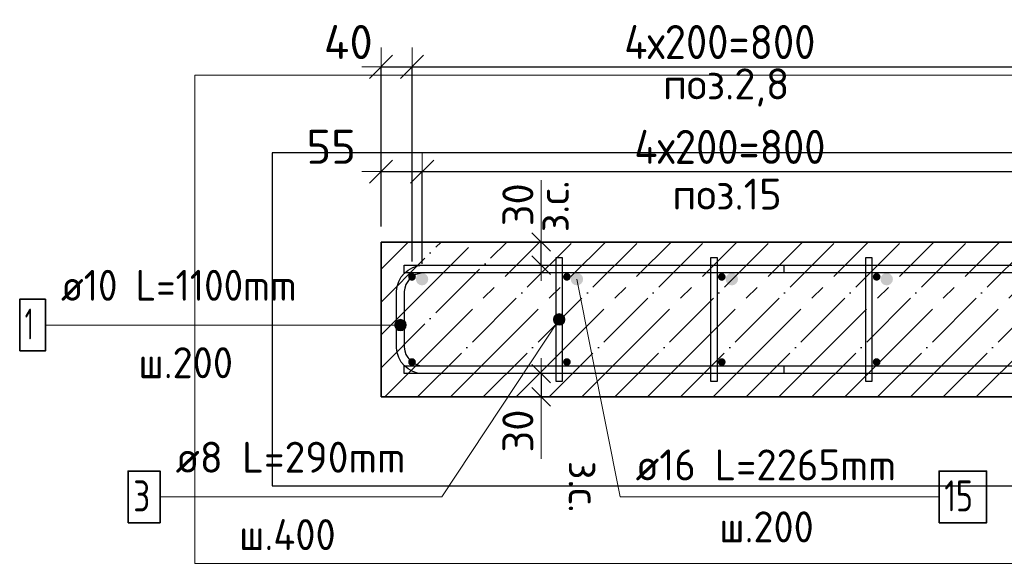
# Model space of a CAD drawing. Header units: millimetres. Extents: x -2995 to 60896, y -2809 to 57831.
# Tile 104 of 169: x 49054 to 50326, y 21037 to 21739. Entities that reach past the tile are written whole.
import ezdxf

# ---------------------------------------------------------------- set-up
doc = ezdxf.new("R2010")
doc.units = ezdxf.units.MM
doc.header["$PDMODE"] = 65
doc.linetypes.add('______11', pattern=[100, 80, -10, 0, -10])
doc.linetypes.add('______5', pattern=[220, 160, -20, 20, -20])
for name, color, linetype, lineweight in [('Standard', 7, 'Continuous', 25), ('Арм.стержн. Арматура края', 96, 'Continuous', 35), ('Арм.стержн. вертикальными 1', 22, 'Continuous', 35), ('Арм.стержн.горизонт. 1', 180, 'Continuous', 35), ('Размерная линия_ общее', 7, 'Continuous', 13), ('Размерная линия_ общее_1', 7, 'Continuous', 13)]:
    doc.layers.add(name, color=color, linetype=linetype, lineweight=lineweight)
doc.layers.add('Арм.стержн. вертикальными 2', color=7, linetype='Continuous', lineweight=35, true_color=0x006e00)
doc.layers.add('Арм.стержн.Стяжки', color=7, linetype='Continuous', lineweight=35, true_color=0x501e0f)
doc.styles.add('ISOCPEUR', font='ISOCPEUR')
doc.dimstyles.new('DIMSTYLE_3', dxfattribs={"dimtxt": 44, "dimasz": 50, "dimexe": 0, "dimexo": 0, "dimgap": 22, "dimtad": 2, "dimdec": 0, "dimrnd": 5, "dimzin": 12, "dimdsep": 46, "dimtxsty": 'ISOCPEUR', "dimblk1": 'ALL_ML_STRICH', "dimblk2": 'ALL_ML_STRICH', "dimsah": 1, "dimcen": 0, "dimclrd": 7, "dimclre": 256, "dimclrt": 7, "dimadec": 0, "dimazin": 0, "dimtfac": 1, "dimtdec": 0, "dimtix": 1, "dimtmove": 2, "dimatfit": 3, "dimfxl": 0, "dimtvp": 1.2, "dimtzin": 0, "dimlwd": 0, "dimlwe": -3, "dimarcsym": 0})
doc.dimstyles.new('DIMSTYLE_5', dxfattribs={"dimtxt": 44, "dimasz": 50, "dimexe": 0, "dimexo": 0, "dimgap": 22, "dimtad": 2, "dimdec": 0, "dimrnd": 5, "dimzin": 12, "dimdsep": 46, "dimtxsty": 'ISOCPEUR', "dimblk1": 'ALL_ML_STRICH', "dimblk2": 'ALL_ML_STRICH', "dimsah": 1, "dimcen": 0, "dimclrd": 7, "dimclre": 256, "dimclrt": 7, "dimadec": 0, "dimazin": 0, "dimtfac": 1, "dimtdec": 0, "dimtix": 1, "dimtmove": 2, "dimatfit": 3, "dimfxl": 0, "dimtzin": 0, "dimlwd": 0, "dimlwe": -3, "dimarcsym": 0})
doc.dimstyles.new('DIMSTYLE_8', dxfattribs={"dimtxt": 40, "dimasz": 40, "dimexe": 0, "dimexo": 0.001, "dimgap": 20, "dimtad": 2, "dimdec": 0, "dimrnd": 5, "dimzin": 12, "dimdsep": 46, "dimtxsty": 'ISOCPEUR', "dimblk1": 'ALL_ML_STRICH', "dimblk2": 'ALL_ML_STRICH', "dimsah": 1, "dimcen": 0, "dimse1": 1, "dimse2": 1, "dimclrd": 7, "dimclre": 256, "dimclrt": 7, "dimadec": 0, "dimazin": 0, "dimtfac": 1, "dimtdec": 0, "dimtix": 1, "dimtmove": 2, "dimatfit": 3, "dimfxl": 0, "dimtvp": 1.2, "dimtzin": 0, "dimlwd": 0, "dimlwe": -3, "dimarcsym": 0})

# ---------------------------------------------------------------- blocks, each defined once
blk = doc.blocks.new('ALL_ML_STRICH')
at = {"color": 0, "linetype": 'ByBlock', "lineweight": -2}
for p, q in [((-0.3, -0.3), (0.3, 0.3)), ((0, -0.5), (0, 0.5)), ((-1, 0), (0.5, 0))]:
    blk.add_line(p, q, dxfattribs=at)
blk = doc.blocks.new('*D154')
at = {"layer": 'DEFPOINTS', "color": 7, "linetype": 'Continuous', "lineweight": 13, "transparency": 33554687}
for p in [(49520.8, 21542.7), (49520.8, 21451.8), (49573.8, 21403.8)]:
    blk.add_point(p, dxfattribs=at)
at = {"layer": 'Размерная линия_ общее', "color": 253, "linetype": 'Continuous', "lineweight": -2, "true_color": 0xa0a0a0, "transparency": 33554687}
for p, q in [((49520.8, 21471.8), (49520.8, 21542.7)), ((49573.8, 21423.8), (49573.8, 21542.7))]:
    blk.add_line(p, q, dxfattribs=at)
at = {"layer": 'Размерная линия_ общее', "color": 7, "linetype": 'Continuous', "lineweight": -2, "transparency": 33554687}
blk.add_line((49520.8, 21542.7), (49573.8, 21542.7), dxfattribs=at)
at = {"layer": 'Размерная линия_ общее', "color": 7, "linetype": 'Continuous', "lineweight": 13, "transparency": 33554687, "xscale": 50, "yscale": 50, "zscale": 50, "rotation": 180}
blk.add_blockref('ALL_ML_STRICH', (49520.8, 21542.7), dxfattribs=at)
at = {"layer": 'Размерная линия_ общее', "color": 7, "linetype": 'Continuous', "lineweight": 13, "transparency": 33554687, "xscale": 50, "yscale": 50, "zscale": 50}
blk.add_blockref('ALL_ML_STRICH', (49573.8, 21542.7), dxfattribs=at)
at = {"layer": 'Размерная линия_ общее', "color": 7, "linetype": 'Continuous', "lineweight": 13, "transparency": 33554687, "insert": (49456.4, 21574.8), "char_height": 44, "width": 88, "attachment_point": 5, "style": 'ISOCPEUR'}
blk.add_mtext('\\A1;{55}', dxfattribs=at)
blk = doc.blocks.new('*D155')
at = {"layer": 'DEFPOINTS', "color": 7, "linetype": 'Continuous', "lineweight": 13, "transparency": 33554687}
for p in [(49573.8, 21542.7), (49573.8, 21403.8), (50373.8, 21403.8)]:
    blk.add_point(p, dxfattribs=at)
at = {"layer": 'Размерная линия_ общее', "color": 253, "linetype": 'Continuous', "lineweight": -2, "true_color": 0xa0a0a0, "transparency": 33554687}
for p, q in [((49573.8, 21423.8), (49573.8, 21542.7)), ((50373.8, 21423.8), (50373.8, 21542.7))]:
    blk.add_line(p, q, dxfattribs=at)
at = {"layer": 'Размерная линия_ общее', "color": 7, "linetype": 'Continuous', "lineweight": -2, "transparency": 33554687}
blk.add_line((49573.8, 21542.7), (50373.8, 21542.7), dxfattribs=at)
at = {"layer": 'Размерная линия_ общее', "color": 7, "linetype": 'Continuous', "lineweight": 13, "transparency": 33554687, "xscale": 50, "yscale": 50, "zscale": 50, "rotation": 180}
blk.add_blockref('ALL_ML_STRICH', (49573.8, 21542.7), dxfattribs=at)
at = {"layer": 'Размерная линия_ общее', "color": 7, "linetype": 'Continuous', "lineweight": 13, "transparency": 33554687, "xscale": 50, "yscale": 50, "zscale": 50}
blk.add_blockref('ALL_ML_STRICH', (50373.8, 21542.7), dxfattribs=at)
at = {"layer": 'Размерная линия_ общее', "color": 7, "linetype": 'Continuous', "lineweight": 13, "transparency": 33554687, "insert": (49847.8, 21596.7), "char_height": 44, "width": 2.2, "attachment_point": 1, "line_spacing_factor": 0.60241, "style": 'ISOCPEUR'}
blk.add_mtext('\\W0.91;4х200=800', dxfattribs=at)
blk = doc.blocks.new('*D159')
at = {"layer": 'DEFPOINTS', "color": 7, "linetype": 'Continuous', "lineweight": 13, "transparency": 33554687}
for p in [(49736.2, 21451.8), (49727.5, 21421.8), (49736.2, 21421.8)]:
    blk.add_point(p, dxfattribs=at)
at = {"layer": 'Размерная линия_ общее_1', "color": 7, "linetype": 'Continuous', "lineweight": -2, "transparency": 33554687}
blk.add_line((49727.5, 21421.8), (49727.5, 21451.8), dxfattribs=at)
at = {"layer": 'Размерная линия_ общее_1', "color": 7, "linetype": 'Continuous', "lineweight": 13, "transparency": 33554687, "xscale": 40, "yscale": 40, "zscale": 40}
for p, rotation in [((49727.5, 21451.8), 90), ((49727.5, 21421.8), 270)]:
    blk.add_blockref('ALL_ML_STRICH', p, dxfattribs=dict(at, rotation=rotation))
at = {"layer": 'Размерная линия_ общее_1', "color": 7, "linetype": 'Continuous', "lineweight": 13, "transparency": 33554687, "insert": (49723.2, 21464.4), "char_height": 40, "width": 2, "attachment_point": 1, "rotation": 90, "line_spacing_factor": 0.60241, "style": 'ISOCPEUR'}
blk.add_mtext('з.с.', dxfattribs=at)
at = {"layer": 'Размерная линия_ общее_1', "color": 7, "linetype": 'Continuous', "lineweight": 13, "transparency": 33554687, "insert": (49697.5, 21499.9), "char_height": 40, "width": 80, "attachment_point": 5, "rotation": 90, "style": 'ISOCPEUR'}
blk.add_mtext('\\A1;{30}', dxfattribs=at)
blk = doc.blocks.new('*D160')
at = {"layer": 'DEFPOINTS', "color": 7, "linetype": 'Continuous', "lineweight": 13, "transparency": 33554687}
for p in [(49727.5, 21281.8), (49736.2, 21281.8), (49736.2, 21251.8)]:
    blk.add_point(p, dxfattribs=at)
at = {"layer": 'Размерная линия_ общее_1', "color": 7, "linetype": 'Continuous', "lineweight": -2, "transparency": 33554687}
blk.add_line((49727.5, 21281.8), (49727.5, 21251.8), dxfattribs=at)
at = {"layer": 'Размерная линия_ общее_1', "color": 7, "linetype": 'Continuous', "lineweight": 13, "transparency": 33554687, "xscale": 40, "yscale": 40, "zscale": 40}
for p, rotation in [((49727.5, 21281.8), 90), ((49727.5, 21251.8), 270)]:
    blk.add_blockref('ALL_ML_STRICH', p, dxfattribs=dict(at, rotation=rotation))
at = {"layer": 'Размерная линия_ общее_1', "color": 7, "linetype": 'Continuous', "lineweight": 13, "transparency": 33554687, "insert": (49697.5, 21207.7), "char_height": 40, "width": 80, "attachment_point": 5, "rotation": 90, "style": 'ISOCPEUR'}
blk.add_mtext('\\A1;{30}', dxfattribs=at)
at = {"layer": 'Размерная линия_ общее_1', "color": 7, "linetype": 'Continuous', "lineweight": 13, "transparency": 33554687, "insert": (49803.2, 21169.2), "char_height": 40, "width": 2, "attachment_point": 1, "rotation": 270, "line_spacing_factor": 0.60241, "style": 'ISOCPEUR'}
blk.add_mtext('з.с.', dxfattribs=at)
blk = doc.blocks.new('*D390')
at = {"layer": 'DEFPOINTS', "color": 7, "linetype": 'Continuous', "lineweight": 13, "transparency": 33554687}
for p in [(49520.8, 21678.1), (49520.8, 21451.8), (49560.8, 21406.8)]:
    blk.add_point(p, dxfattribs=at)
at = {"layer": 'Размерная линия_ общее', "color": 253, "linetype": 'Continuous', "lineweight": -2, "true_color": 0xa0a0a0, "transparency": 33554687}
for p, q in [((49520.8, 21471.8), (49520.8, 21678.1)), ((49560.8, 21426.8), (49560.8, 21678.1))]:
    blk.add_line(p, q, dxfattribs=at)
at = {"layer": 'Размерная линия_ общее', "color": 7, "linetype": 'Continuous', "lineweight": -2, "transparency": 33554687}
blk.add_line((49520.8, 21678.1), (49560.8, 21678.1), dxfattribs=at)
at = {"layer": 'Размерная линия_ общее', "color": 7, "linetype": 'Continuous', "lineweight": 13, "transparency": 33554687, "xscale": 50, "yscale": 50, "zscale": 50, "rotation": 180}
blk.add_blockref('ALL_ML_STRICH', (49520.8, 21678.1), dxfattribs=at)
at = {"layer": 'Размерная линия_ общее', "color": 7, "linetype": 'Continuous', "lineweight": 13, "transparency": 33554687, "xscale": 50, "yscale": 50, "zscale": 50}
blk.add_blockref('ALL_ML_STRICH', (49560.8, 21678.1), dxfattribs=at)
at = {"layer": 'Размерная линия_ общее', "color": 7, "linetype": 'Continuous', "lineweight": 13, "transparency": 33554687, "insert": (49478.5, 21710.1), "char_height": 44, "width": 88, "attachment_point": 5, "style": 'ISOCPEUR'}
blk.add_mtext('\\A1;{40}', dxfattribs=at)
blk = doc.blocks.new('*D391')
at = {"layer": 'DEFPOINTS', "color": 7, "linetype": 'Continuous', "lineweight": 13, "transparency": 33554687}
for p in [(49560.8, 21678.1), (49560.8, 21406.8), (50360.8, 21406.8)]:
    blk.add_point(p, dxfattribs=at)
at = {"layer": 'Размерная линия_ общее', "color": 253, "linetype": 'Continuous', "lineweight": -2, "true_color": 0xa0a0a0, "transparency": 33554687}
for p, q in [((49560.8, 21426.8), (49560.8, 21678.1)), ((50360.8, 21426.8), (50360.8, 21678.1))]:
    blk.add_line(p, q, dxfattribs=at)
at = {"layer": 'Размерная линия_ общее', "color": 7, "linetype": 'Continuous', "lineweight": -2, "transparency": 33554687}
blk.add_line((49560.8, 21678.1), (50360.8, 21678.1), dxfattribs=at)
at = {"layer": 'Размерная линия_ общее', "color": 7, "linetype": 'Continuous', "lineweight": 13, "transparency": 33554687, "xscale": 50, "yscale": 50, "zscale": 50, "rotation": 180}
blk.add_blockref('ALL_ML_STRICH', (49560.8, 21678.1), dxfattribs=at)
at = {"layer": 'Размерная линия_ общее', "color": 7, "linetype": 'Continuous', "lineweight": 13, "transparency": 33554687, "xscale": 50, "yscale": 50, "zscale": 50}
blk.add_blockref('ALL_ML_STRICH', (50360.8, 21678.1), dxfattribs=at)
at = {"layer": 'Размерная линия_ общее', "color": 7, "linetype": 'Continuous', "lineweight": 13, "transparency": 33554687, "insert": (49834.8, 21732.1), "char_height": 44, "width": 2.2, "attachment_point": 1, "line_spacing_factor": 0.60241, "style": 'ISOCPEUR'}
blk.add_mtext('\\W0.91;4х200=800', dxfattribs=at)

msp = doc.modelspace()

# ---------------------------------------------------------------- hatches: boundary and pattern name
at = {"layer": 'Арм.стержн. Арматура края', "linetype": 'Continuous', "lineweight": 13, "transparency": 33554687}
for points in [[(49539.3, 21340.8), (49539.3, 21348.3), (49538.3, 21344.6)], [(49539.3, 21348.3), (49542, 21338.1), (49542, 21351)], [(49539.3, 21348.3), (49539.3, 21340.8), (49542, 21338.1)], [(49542, 21351), (49545.8, 21337.1), (49545.8, 21352.1)], [(49542, 21351), (49542, 21338.1), (49545.8, 21337.1)], [(49545.8, 21352.1), (49545.8, 21337.1), (49549.5, 21338.1)], [(49545.8, 21352.1), (49549.5, 21338.1), (49549.5, 21351)], [(49549.5, 21351), (49549.5, 21338.1), (49552.2, 21340.8)], [(49549.5, 21351), (49552.2, 21340.8), (49552.2, 21348.3)], [(49552.2, 21348.3), (49552.2, 21340.8), (49553.3, 21344.6)]]:
    msp.add_hatch(color=7, dxfattribs=at).paths.add_polyline_path(points)
at = {"layer": 'Арм.стержн. вертикальными 1', "linetype": 'Continuous', "lineweight": 25, "transparency": 33554687}
for points in [[(49565.8, 21406.8), (49565.4, 21408.7), (49564.3, 21410.3), (49562.7, 21411.4), (49560.8, 21411.8), (49558.9, 21411.4), (49557.2, 21410.3), (49556.2, 21408.7), (49555.8, 21406.8), (49556.2, 21404.9), (49557.2, 21403.3), (49558.9, 21402.2), (49560.8, 21401.8), (49562.7, 21402.2), (49564.3, 21403.3), (49565.4, 21404.9)], [(49765.8, 21406.8), (49765.4, 21408.7), (49764.3, 21410.3), (49762.7, 21411.4), (49760.8, 21411.8), (49758.9, 21411.4), (49757.2, 21410.3), (49756.2, 21408.7), (49755.8, 21406.8), (49756.2, 21404.9), (49757.2, 21403.3), (49758.9, 21402.2), (49760.8, 21401.8), (49762.7, 21402.2), (49764.3, 21403.3), (49765.4, 21404.9)], [(49965.8, 21406.8), (49965.4, 21408.7), (49964.3, 21410.3), (49962.7, 21411.4), (49960.8, 21411.8), (49958.9, 21411.4), (49957.2, 21410.3), (49956.2, 21408.7), (49955.8, 21406.8), (49956.2, 21404.9), (49957.2, 21403.3), (49958.9, 21402.2), (49960.8, 21401.8), (49962.7, 21402.2), (49964.3, 21403.3), (49965.4, 21404.9)], [(50165.8, 21406.8), (50165.4, 21408.7), (50164.3, 21410.3), (50162.7, 21411.4), (50160.8, 21411.8), (50158.9, 21411.4), (50157.2, 21410.3), (50156.2, 21408.7), (50155.8, 21406.8), (50156.2, 21404.9), (50157.2, 21403.3), (50158.9, 21402.2), (50160.8, 21401.8), (50162.7, 21402.2), (50164.3, 21403.3), (50165.4, 21404.9)], [(49565.8, 21296.8), (49565.4, 21298.7), (49564.3, 21300.3), (49562.7, 21301.4), (49560.8, 21301.8), (49558.9, 21301.4), (49557.2, 21300.3), (49556.2, 21298.7), (49555.8, 21296.8), (49556.2, 21294.9), (49557.2, 21293.3), (49558.9, 21292.2), (49560.8, 21291.8), (49562.7, 21292.2), (49564.3, 21293.3), (49565.4, 21294.9)], [(49765.8, 21296.8), (49765.4, 21298.7), (49764.3, 21300.3), (49762.7, 21301.4), (49760.8, 21301.8), (49758.9, 21301.4), (49757.2, 21300.3), (49756.2, 21298.7), (49755.8, 21296.8), (49756.2, 21294.9), (49757.2, 21293.3), (49758.9, 21292.2), (49760.8, 21291.8), (49762.7, 21292.2), (49764.3, 21293.3), (49765.4, 21294.9)], [(49965.8, 21296.8), (49965.4, 21298.7), (49964.3, 21300.3), (49962.7, 21301.4), (49960.8, 21301.8), (49958.9, 21301.4), (49957.2, 21300.3), (49956.2, 21298.7), (49955.8, 21296.8), (49956.2, 21294.9), (49957.2, 21293.3), (49958.9, 21292.2), (49960.8, 21291.8), (49962.7, 21292.2), (49964.3, 21293.3), (49965.4, 21294.9)], [(50165.8, 21296.8), (50165.4, 21298.7), (50164.3, 21300.3), (50162.7, 21301.4), (50160.8, 21301.8), (50158.9, 21301.4), (50157.2, 21300.3), (50156.2, 21298.7), (50155.8, 21296.8), (50156.2, 21294.9), (50157.2, 21293.3), (50158.9, 21292.2), (50160.8, 21291.8), (50162.7, 21292.2), (50164.3, 21293.3), (50165.4, 21294.9)]]:
    msp.add_hatch(color=4, dxfattribs=at).paths.add_polyline_path(points)
at = {"layer": 'Арм.стержн. вертикальными 2', "linetype": 'Continuous', "lineweight": 25, "transparency": 33554687}
for points in [[(49581.8, 21403.8), (49581.2, 21406.8), (49579.4, 21409.4), (49576.8, 21411.2), (49573.8, 21411.8), (49570.7, 21411.2), (49568.1, 21409.4), (49566.4, 21406.8), (49565.8, 21403.8), (49566.4, 21400.7), (49568.1, 21398.1), (49570.7, 21396.4), (49573.8, 21395.8), (49576.8, 21396.4), (49579.4, 21398.1), (49581.2, 21400.7)], [(49781.8, 21403.8), (49781.2, 21406.8), (49779.4, 21409.4), (49776.8, 21411.2), (49773.8, 21411.8), (49770.7, 21411.2), (49768.1, 21409.4), (49766.4, 21406.8), (49765.8, 21403.8), (49766.4, 21400.7), (49768.1, 21398.1), (49770.7, 21396.4), (49773.8, 21395.8), (49776.8, 21396.4), (49779.4, 21398.1), (49781.2, 21400.7)], [(49981.8, 21403.8), (49981.2, 21406.8), (49979.4, 21409.4), (49976.8, 21411.2), (49973.8, 21411.8), (49970.7, 21411.2), (49968.1, 21409.4), (49966.4, 21406.8), (49965.8, 21403.8), (49966.4, 21400.7), (49968.1, 21398.1), (49970.7, 21396.4), (49973.8, 21395.8), (49976.8, 21396.4), (49979.4, 21398.1), (49981.2, 21400.7)], [(50181.8, 21403.8), (50181.2, 21406.8), (50179.4, 21409.4), (50176.8, 21411.2), (50173.8, 21411.8), (50170.7, 21411.2), (50168.1, 21409.4), (50166.4, 21406.8), (50165.8, 21403.8), (50166.4, 21400.7), (50168.1, 21398.1), (50170.7, 21396.4), (50173.8, 21395.8), (50176.8, 21396.4), (50179.4, 21398.1), (50181.2, 21400.7)]]:
    msp.add_hatch(color=7, dxfattribs=at).paths.add_polyline_path(points)
at = {"layer": 'Арм.стержн.Стяжки', "linetype": 'Continuous', "lineweight": 13, "transparency": 33554687}
for points in [[(49743.3, 21352.2), (49757, 21347.7), (49744.5, 21355.9)], [(49744.1, 21348.5), (49754.1, 21345.1), (49743.3, 21352.2)], [(49743.3, 21352.2), (49754.1, 21345.1), (49757, 21347.7)], [(49750.4, 21344.3), (49744.1, 21348.5), (49746.7, 21345.5)], [(49744.1, 21348.5), (49750.4, 21344.3), (49754.1, 21345.1)], [(49744.5, 21355.9), (49758.2, 21351.4), (49747.5, 21358.5)], [(49744.5, 21355.9), (49757, 21347.7), (49758.2, 21351.4)], [(49747.5, 21358.5), (49757.5, 21355.1), (49751.2, 21359.2)], [(49747.5, 21358.5), (49758.2, 21351.4), (49757.5, 21355.1)], [(49751.2, 21359.2), (49757.5, 21355.1), (49754.9, 21358)]]:
    msp.add_hatch(color=7, dxfattribs=at).paths.add_polyline_path(points)

# ---------------------------------------------------------------- linework, layer by layer
at = {"color": 52, "linetype": 'Continuous', "lineweight": -3, "transparency": 33554687}
for p, q in [((49380.4, 21567.2), (49380.4, 21136.8)), ((51413.3, 21567.2), (49380.4, 21567.2)), ((49380.4, 21567.2), (49380.4, 21136.8)), ((51413.3, 21567.2), (49380.4, 21567.2)), ((49380.4, 21136.8), (51413.3, 21136.8)), ((49380.4, 21136.8), (51413.3, 21136.8))]:
    msp.add_line(p, q, dxfattribs=at)
at = {"layer": 'Standard', "color": 7, "linetype": 'Continuous', "lineweight": 13, "transparency": 33554687}
for p, q in [((49727.5, 21451.8), (49727.5, 21531.8)), ((49727.5, 21251.8), (49727.5, 21171.8))]:
    msp.add_line(p, q, dxfattribs=at)
msp.add_lwpolyline([(49280.4, 21036.8), (51513.3, 21036.8), (51513.3, 21667.2), (49280.4, 21667.2), (49280.4, 21036.8)], dxfattribs=at)
at = {"layer": 'Арм.стержн. Арматура края', "color": 7, "linetype": 'Continuous', "lineweight": 13, "transparency": 33554687}
for p, q in [((49545.8, 21352.1), (49545.8, 21352.1)), ((49087.5, 21344.6), (49483.5, 21344.6)), ((49483.5, 21344.6), (49545.8, 21344.6)), ((49538.3, 21344.6), (49538.3, 21344.6)), ((49545.8, 21337.1), (49545.8, 21337.1)), ((49553.3, 21344.6), (49553.3, 21344.6))]:
    msp.add_line(p, q, dxfattribs=at)
at = {"layer": 'Арм.стержн. Арматура края', "color": 4, "linetype": 'Continuous', "lineweight": 25, "transparency": 33554687}
msp.add_lwpolyline([(50040.8, 21281.8), (49574.1, 21281.8), (49568, 21282.6), (49561.7, 21284.7), (49555.8, 21288), (49551, 21292), (49547, 21296.8), (49543.7, 21302.7), (49541.6, 21309), (49540.8, 21315.1), (49540.8, 21388.4), (49541.6, 21394.5), (49543.7, 21400.9), (49547, 21406.7), (49551, 21411.6), (49555.8, 21415.6), (49561.7, 21418.8), (49568, 21420.9), (49574.1, 21421.8), (50040.8, 21421.8), (50040.8, 21411.8), (49574.8, 21411.8), (49570.3, 21411.2), (49565.7, 21409.7), (49561.5, 21407.3), (49558.1, 21404.5), (49555.3, 21401), (49552.9, 21396.8), (49551.4, 21392.3), (49550.8, 21387.7), (49550.8, 21315.8), (49551.4, 21311.3), (49552.9, 21306.7), (49555.3, 21302.5), (49558.1, 21299.1), (49561.5, 21296.3), (49565.7, 21293.9), (49570.3, 21292.4), (49574.8, 21291.8), (50040.8, 21291.8), (50040.8, 21281.8)], dxfattribs=at)
msp.add_lwpolyline([(50040.8, 21281.8), (49574.1, 21281.8), (49568, 21282.6), (49561.7, 21284.7), (49555.8, 21288), (49551, 21292), (49547, 21296.8), (49543.7, 21302.7), (49541.6, 21309), (49540.8, 21315.1), (49540.8, 21388.4), (49541.6, 21394.5), (49543.7, 21400.9), (49547, 21406.7), (49551, 21411.6), (49555.8, 21415.6), (49561.7, 21418.8), (49568, 21420.9), (49574.1, 21421.8), (50040.8, 21421.8), (50040.8, 21411.8), (49574.8, 21411.8), (49570.3, 21411.2), (49565.7, 21409.7), (49561.5, 21407.3), (49558.1, 21404.5), (49555.3, 21401), (49552.9, 21396.8), (49551.4, 21392.3), (49550.8, 21387.7), (49550.8, 21315.8), (49551.4, 21311.3), (49552.9, 21306.7), (49555.3, 21302.5), (49558.1, 21299.1), (49561.5, 21296.3), (49565.7, 21293.9), (49570.3, 21292.4), (49574.8, 21291.8), (50040.8, 21291.8), (50040.8, 21281.8)], dxfattribs=at)
msp.add_lwpolyline([(50040.8, 21281.8), (49574.1, 21281.8), (49568, 21282.6), (49561.7, 21284.7), (49555.8, 21288), (49551, 21292), (49547, 21296.8), (49543.7, 21302.7), (49541.6, 21309), (49540.8, 21315.1), (49540.8, 21388.4), (49541.6, 21394.5), (49543.7, 21400.9), (49547, 21406.7), (49551, 21411.6), (49555.8, 21415.6), (49561.7, 21418.8), (49568, 21420.9), (49574.1, 21421.8), (50040.8, 21421.8), (50040.8, 21411.8), (49574.8, 21411.8), (49570.3, 21411.2), (49565.7, 21409.7), (49561.5, 21407.3), (49558.1, 21404.5), (49555.3, 21401), (49552.9, 21396.8), (49551.4, 21392.3), (49550.8, 21387.7), (49550.8, 21315.8), (49551.4, 21311.3), (49552.9, 21306.7), (49555.3, 21302.5), (49558.1, 21299.1), (49561.5, 21296.3), (49565.7, 21293.9), (49570.3, 21292.4), (49574.8, 21291.8), (50040.8, 21291.8), (50040.8, 21281.8)], dxfattribs=at)
msp.add_lwpolyline([(50040.8, 21281.8), (49574.1, 21281.8), (49568, 21282.6), (49561.7, 21284.7), (49555.8, 21288), (49551, 21292), (49547, 21296.8), (49543.7, 21302.7), (49541.6, 21309), (49540.8, 21315.1), (49540.8, 21388.4), (49541.6, 21394.5), (49543.7, 21400.9), (49547, 21406.7), (49551, 21411.6), (49555.8, 21415.6), (49561.7, 21418.8), (49568, 21420.9), (49574.1, 21421.8), (50040.8, 21421.8), (50040.8, 21411.8), (49574.8, 21411.8), (49570.3, 21411.2), (49565.7, 21409.7), (49561.5, 21407.3), (49558.1, 21404.5), (49555.3, 21401), (49552.9, 21396.8), (49551.4, 21392.3), (49550.8, 21387.7), (49550.8, 21315.8), (49551.4, 21311.3), (49552.9, 21306.7), (49555.3, 21302.5), (49558.1, 21299.1), (49561.5, 21296.3), (49565.7, 21293.9), (49570.3, 21292.4), (49574.8, 21291.8), (50040.8, 21291.8), (50040.8, 21281.8)], dxfattribs=at)
msp.add_lwpolyline([(50040.8, 21281.8), (49574.1, 21281.8), (49568, 21282.6), (49561.7, 21284.7), (49555.8, 21288), (49551, 21292), (49547, 21296.8), (49543.7, 21302.7), (49541.6, 21309), (49540.8, 21315.1), (49540.8, 21388.4), (49541.6, 21394.5), (49543.7, 21400.9), (49547, 21406.7), (49551, 21411.6), (49555.8, 21415.6), (49561.7, 21418.8), (49568, 21420.9), (49574.1, 21421.8), (50040.8, 21421.8), (50040.8, 21411.8), (49574.8, 21411.8), (49570.3, 21411.2), (49565.7, 21409.7), (49561.5, 21407.3), (49558.1, 21404.5), (49555.3, 21401), (49552.9, 21396.8), (49551.4, 21392.3), (49550.8, 21387.7), (49550.8, 21315.8), (49551.4, 21311.3), (49552.9, 21306.7), (49555.3, 21302.5), (49558.1, 21299.1), (49561.5, 21296.3), (49565.7, 21293.9), (49570.3, 21292.4), (49574.8, 21291.8), (50040.8, 21291.8), (50040.8, 21281.8)], dxfattribs=at)
msp.add_lwpolyline([(50040.8, 21281.8), (49574.1, 21281.8), (49568, 21282.6), (49561.7, 21284.7), (49555.8, 21288), (49551, 21292), (49547, 21296.8), (49543.7, 21302.7), (49541.6, 21309), (49540.8, 21315.1), (49540.8, 21388.4), (49541.6, 21394.5), (49543.7, 21400.9), (49547, 21406.7), (49551, 21411.6), (49555.8, 21415.6), (49561.7, 21418.8), (49568, 21420.9), (49574.1, 21421.8), (50040.8, 21421.8), (50040.8, 21411.8), (49574.8, 21411.8), (49570.3, 21411.2), (49565.7, 21409.7), (49561.5, 21407.3), (49558.1, 21404.5), (49555.3, 21401), (49552.9, 21396.8), (49551.4, 21392.3), (49550.8, 21387.7), (49550.8, 21315.8), (49551.4, 21311.3), (49552.9, 21306.7), (49555.3, 21302.5), (49558.1, 21299.1), (49561.5, 21296.3), (49565.7, 21293.9), (49570.3, 21292.4), (49574.8, 21291.8), (50040.8, 21291.8), (50040.8, 21281.8)], dxfattribs=at)
msp.add_lwpolyline([(50040.8, 21281.8), (49574.1, 21281.8), (49568, 21282.6), (49561.7, 21284.7), (49555.8, 21288), (49551, 21292), (49547, 21296.8), (49543.7, 21302.7), (49541.6, 21309), (49540.8, 21315.1), (49540.8, 21388.4), (49541.6, 21394.5), (49543.7, 21400.9), (49547, 21406.7), (49551, 21411.6), (49555.8, 21415.6), (49561.7, 21418.8), (49568, 21420.9), (49574.1, 21421.8), (50040.8, 21421.8), (50040.8, 21411.8), (49574.8, 21411.8), (49570.3, 21411.2), (49565.7, 21409.7), (49561.5, 21407.3), (49558.1, 21404.5), (49555.3, 21401), (49552.9, 21396.8), (49551.4, 21392.3), (49550.8, 21387.7), (49550.8, 21315.8), (49551.4, 21311.3), (49552.9, 21306.7), (49555.3, 21302.5), (49558.1, 21299.1), (49561.5, 21296.3), (49565.7, 21293.9), (49570.3, 21292.4), (49574.8, 21291.8), (50040.8, 21291.8), (50040.8, 21281.8)], dxfattribs=at)
msp.add_lwpolyline([(50040.8, 21281.8), (49574.1, 21281.8), (49568, 21282.6), (49561.7, 21284.7), (49555.8, 21288), (49551, 21292), (49547, 21296.8), (49543.7, 21302.7), (49541.6, 21309), (49540.8, 21315.1), (49540.8, 21388.4), (49541.6, 21394.5), (49543.7, 21400.9), (49547, 21406.7), (49551, 21411.6), (49555.8, 21415.6), (49561.7, 21418.8), (49568, 21420.9), (49574.1, 21421.8), (50040.8, 21421.8), (50040.8, 21411.8), (49574.8, 21411.8), (49570.3, 21411.2), (49565.7, 21409.7), (49561.5, 21407.3), (49558.1, 21404.5), (49555.3, 21401), (49552.9, 21396.8), (49551.4, 21392.3), (49550.8, 21387.7), (49550.8, 21315.8), (49551.4, 21311.3), (49552.9, 21306.7), (49555.3, 21302.5), (49558.1, 21299.1), (49561.5, 21296.3), (49565.7, 21293.9), (49570.3, 21292.4), (49574.8, 21291.8), (50040.8, 21291.8), (50040.8, 21281.8)], dxfattribs=at)
msp.add_lwpolyline([(50040.8, 21281.8), (49574.1, 21281.8), (49568, 21282.6), (49561.7, 21284.7), (49555.8, 21288), (49551, 21292), (49547, 21296.8), (49543.7, 21302.7), (49541.6, 21309), (49540.8, 21315.1), (49540.8, 21388.4), (49541.6, 21394.5), (49543.7, 21400.9), (49547, 21406.7), (49551, 21411.6), (49555.8, 21415.6), (49561.7, 21418.8), (49568, 21420.9), (49574.1, 21421.8), (50040.8, 21421.8), (50040.8, 21411.8), (49574.8, 21411.8), (49570.3, 21411.2), (49565.7, 21409.7), (49561.5, 21407.3), (49558.1, 21404.5), (49555.3, 21401), (49552.9, 21396.8), (49551.4, 21392.3), (49550.8, 21387.7), (49550.8, 21315.8), (49551.4, 21311.3), (49552.9, 21306.7), (49555.3, 21302.5), (49558.1, 21299.1), (49561.5, 21296.3), (49565.7, 21293.9), (49570.3, 21292.4), (49574.8, 21291.8), (50040.8, 21291.8), (50040.8, 21281.8)], dxfattribs=at)
msp.add_lwpolyline([(50040.8, 21281.8), (49574.1, 21281.8), (49568, 21282.6), (49561.7, 21284.7), (49555.8, 21288), (49551, 21292), (49547, 21296.8), (49543.7, 21302.7), (49541.6, 21309), (49540.8, 21315.1), (49540.8, 21388.4), (49541.6, 21394.5), (49543.7, 21400.9), (49547, 21406.7), (49551, 21411.6), (49555.8, 21415.6), (49561.7, 21418.8), (49568, 21420.9), (49574.1, 21421.8), (50040.8, 21421.8), (50040.8, 21411.8), (49574.8, 21411.8), (49570.3, 21411.2), (49565.7, 21409.7), (49561.5, 21407.3), (49558.1, 21404.5), (49555.3, 21401), (49552.9, 21396.8), (49551.4, 21392.3), (49550.8, 21387.7), (49550.8, 21315.8), (49551.4, 21311.3), (49552.9, 21306.7), (49555.3, 21302.5), (49558.1, 21299.1), (49561.5, 21296.3), (49565.7, 21293.9), (49570.3, 21292.4), (49574.8, 21291.8), (50040.8, 21291.8), (50040.8, 21281.8)], dxfattribs=at)
msp.add_lwpolyline([(50040.8, 21281.8), (49574.1, 21281.8), (49568, 21282.6), (49561.7, 21284.7), (49555.8, 21288), (49551, 21292), (49547, 21296.8), (49543.7, 21302.7), (49541.6, 21309), (49540.8, 21315.1), (49540.8, 21388.4), (49541.6, 21394.5), (49543.7, 21400.9), (49547, 21406.7), (49551, 21411.6), (49555.8, 21415.6), (49561.7, 21418.8), (49568, 21420.9), (49574.1, 21421.8), (50040.8, 21421.8), (50040.8, 21411.8), (49574.8, 21411.8), (49570.3, 21411.2), (49565.7, 21409.7), (49561.5, 21407.3), (49558.1, 21404.5), (49555.3, 21401), (49552.9, 21396.8), (49551.4, 21392.3), (49550.8, 21387.7), (49550.8, 21315.8), (49551.4, 21311.3), (49552.9, 21306.7), (49555.3, 21302.5), (49558.1, 21299.1), (49561.5, 21296.3), (49565.7, 21293.9), (49570.3, 21292.4), (49574.8, 21291.8), (50040.8, 21291.8), (50040.8, 21281.8)], dxfattribs=at)
at = {"layer": 'Арм.стержн. Арматура края', "color": 7, "linetype": 'Continuous', "lineweight": 35, "transparency": 33554687}
msp.add_lwpolyline([(49054.2, 21311.2), (49087.5, 21311.2), (49087.5, 21377.9), (49054.2, 21377.9), (49054.2, 21311.2)], dxfattribs=at)
at = {"layer": 'Арм.стержн. Арматура края', "color": 7, "linetype": 'Continuous', "lineweight": 13, "transparency": 33554687}
msp.add_circle((49545.8, 21344.6), 7.5, dxfattribs=at)
at = {"layer": 'Арм.стержн. вертикальными 2', "color": 7, "linetype": 'Continuous', "lineweight": 13, "transparency": 33554687}
for q in [(49773.8, 21403.8), (50241.5, 21122.6)]:
    msp.add_line((49829.5, 21122.6), q, dxfattribs=at)
at = {"layer": 'Арм.стержн. вертикальными 2', "color": 7, "linetype": 'Continuous', "lineweight": 35, "transparency": 33554687}
msp.add_lwpolyline([(50241.5, 21089.2), (50302.8, 21089.2), (50302.8, 21155.9), (50241.5, 21155.9), (50241.5, 21089.2)], dxfattribs=at)
at = {"layer": 'Арм.стержн.горизонт. 1', "color": 52, "linetype": 'Continuous', "lineweight": 25, "transparency": 33554687}
for p, q in [((51320.8, 21451.8), (49520.8, 21451.8)), ((51320.8, 21251.8), (49520.8, 21251.8))]:
    msp.add_line(p, q, dxfattribs=at)
at = {"layer": 'Арм.стержн.горизонт. 1', "color": 4, "linetype": 'Continuous', "lineweight": 25, "transparency": 33554687}
for points in [[(49550.8, 21421.8), (51290.8, 21421.8), (51290.8, 21411.8), (49550.8, 21411.8), (49550.8, 21421.8)], [(49550.8, 21421.8), (51290.8, 21421.8), (51290.8, 21411.8), (49550.8, 21411.8), (49550.8, 21421.8)], [(49550.8, 21421.8), (51290.8, 21421.8), (51290.8, 21411.8), (49550.8, 21411.8), (49550.8, 21421.8)], [(49550.8, 21421.8), (51290.8, 21421.8), (51290.8, 21411.8), (49550.8, 21411.8), (49550.8, 21421.8)], [(49550.8, 21421.8), (51290.8, 21421.8), (51290.8, 21411.8), (49550.8, 21411.8), (49550.8, 21421.8)], [(49550.8, 21421.8), (51290.8, 21421.8), (51290.8, 21411.8), (49550.8, 21411.8), (49550.8, 21421.8)], [(49550.8, 21421.8), (51290.8, 21421.8), (51290.8, 21411.8), (49550.8, 21411.8), (49550.8, 21421.8)], [(49550.8, 21421.8), (51290.8, 21421.8), (51290.8, 21411.8), (49550.8, 21411.8), (49550.8, 21421.8)], [(49550.8, 21421.8), (51290.8, 21421.8), (51290.8, 21411.8), (49550.8, 21411.8), (49550.8, 21421.8)], [(49550.8, 21421.8), (51290.8, 21421.8), (51290.8, 21411.8), (49550.8, 21411.8), (49550.8, 21421.8)], [(49550.8, 21421.8), (51290.8, 21421.8), (51290.8, 21411.8), (49550.8, 21411.8), (49550.8, 21421.8)], [(49550.8, 21291.8), (51290.8, 21291.8), (51290.8, 21281.8), (49550.8, 21281.8), (49550.8, 21291.8)], [(49550.8, 21291.8), (51290.8, 21291.8), (51290.8, 21281.8), (49550.8, 21281.8), (49550.8, 21291.8)], [(49550.8, 21291.8), (51290.8, 21291.8), (51290.8, 21281.8), (49550.8, 21281.8), (49550.8, 21291.8)], [(49550.8, 21291.8), (51290.8, 21291.8), (51290.8, 21281.8), (49550.8, 21281.8), (49550.8, 21291.8)], [(49550.8, 21291.8), (51290.8, 21291.8), (51290.8, 21281.8), (49550.8, 21281.8), (49550.8, 21291.8)], [(49550.8, 21291.8), (51290.8, 21291.8), (51290.8, 21281.8), (49550.8, 21281.8), (49550.8, 21291.8)], [(49550.8, 21291.8), (51290.8, 21291.8), (51290.8, 21281.8), (49550.8, 21281.8), (49550.8, 21291.8)], [(49550.8, 21291.8), (51290.8, 21291.8), (51290.8, 21281.8), (49550.8, 21281.8), (49550.8, 21291.8)], [(49550.8, 21291.8), (51290.8, 21291.8), (51290.8, 21281.8), (49550.8, 21281.8), (49550.8, 21291.8)], [(49550.8, 21291.8), (51290.8, 21291.8), (51290.8, 21281.8), (49550.8, 21281.8), (49550.8, 21291.8)], [(49550.8, 21291.8), (51290.8, 21291.8), (51290.8, 21281.8), (49550.8, 21281.8), (49550.8, 21291.8)]]:
    msp.add_lwpolyline(points, dxfattribs=at)
at = {"layer": 'Арм.стержн.Стяжки', "color": 7, "linetype": 'Continuous', "lineweight": 13, "transparency": 33554687}
for p, q in [((49599.5, 21122.6), (49750.8, 21351.8)), ((49744.5, 21355.9), (49744.5, 21355.9)), ((49754.9, 21358), (49754.9, 21358)), ((49746.7, 21345.5), (49746.7, 21345.5)), ((49757, 21347.7), (49757, 21347.7)), ((49235.5, 21122.6), (49599.5, 21122.6))]:
    msp.add_line(p, q, dxfattribs=at)
at = {"layer": 'Арм.стержн.Стяжки', "color": 40, "linetype": 'Continuous', "lineweight": 25, "transparency": 33554687}
for points in [[(49746.8, 21271.8), (49746.8, 21431.8), (49754.8, 21431.8), (49754.8, 21271.8), (49746.8, 21271.8)], [(49746.8, 21271.8), (49746.8, 21431.8), (49754.8, 21431.8), (49754.8, 21271.8), (49746.8, 21271.8)], [(49746.8, 21271.8), (49746.8, 21431.8), (49754.8, 21431.8), (49754.8, 21271.8), (49746.8, 21271.8)], [(49746.8, 21271.8), (49746.8, 21431.8), (49754.8, 21431.8), (49754.8, 21271.8), (49746.8, 21271.8)], [(49946.8, 21271.8), (49946.8, 21431.8), (49954.8, 21431.8), (49954.8, 21271.8), (49946.8, 21271.8)], [(49946.8, 21271.8), (49946.8, 21431.8), (49954.8, 21431.8), (49954.8, 21271.8), (49946.8, 21271.8)], [(49946.8, 21271.8), (49946.8, 21431.8), (49954.8, 21431.8), (49954.8, 21271.8), (49946.8, 21271.8)], [(50146.8, 21271.8), (50146.8, 21431.8), (50154.8, 21431.8), (50154.8, 21271.8), (50146.8, 21271.8)], [(50146.8, 21271.8), (50146.8, 21431.8), (50154.8, 21431.8), (50154.8, 21271.8), (50146.8, 21271.8)], [(50146.8, 21271.8), (50146.8, 21431.8), (50154.8, 21431.8), (50154.8, 21271.8), (50146.8, 21271.8)], [(50146.8, 21271.8), (50146.8, 21431.8), (50154.8, 21431.8), (50154.8, 21271.8), (50146.8, 21271.8)]]:
    msp.add_lwpolyline(points, dxfattribs=at)
at = {"layer": 'Арм.стержн.Стяжки', "color": 7, "linetype": 'Continuous', "lineweight": 35, "transparency": 33554687}
msp.add_lwpolyline([(49194.2, 21089.2), (49235.5, 21089.2), (49235.5, 21155.9), (49194.2, 21155.9), (49194.2, 21089.2)], dxfattribs=at)
at = {"layer": 'Арм.стержн.Стяжки', "color": 7, "linetype": 'Continuous', "lineweight": 13, "transparency": 33554687}
msp.add_circle((49750.8, 21351.8), 7.5, dxfattribs=at)
at = {"layer": 'Размерная линия_ общее', "color": 253, "linetype": '______11', "lineweight": -3, "true_color": 0xababab, "transparency": 33554687}
for p, q in [((49520.8, 21374.2), (49598.3, 21451.8)), ((49520.8, 21289.4), (49683.2, 21451.8)), ((49568.1, 21251.8), (49768.1, 21451.8)), ((49652.9, 21251.8), (49852.9, 21451.8)), ((49737.8, 21251.8), (49937.8, 21451.8)), ((49822.6, 21251.8), (50022.6, 21451.8)), ((49907.5, 21251.8), (50107.5, 21451.8)), ((49992.3, 21251.8), (50192.3, 21451.8)), ((50077.2, 21251.8), (50277.2, 21451.8)), ((50162, 21251.8), (50362, 21451.8)), ((50246.9, 21251.8), (50446.9, 21451.8))]:
    msp.add_line(p, q, dxfattribs=at)
at = {"layer": 'Размерная линия_ общее', "color": 253, "linetype": '______5', "lineweight": -3, "true_color": 0xababab, "transparency": 33554687}
for p, q in [((49520.8, 21416.7), (49555.9, 21451.8)), ((49520.8, 21331.8), (49640.8, 21451.8)), ((49525.6, 21251.8), (49725.6, 21451.8)), ((49610.5, 21251.8), (49810.5, 21451.8)), ((49695.3, 21251.8), (49895.3, 21451.8)), ((49780.2, 21251.8), (49980.2, 21451.8)), ((49865, 21251.8), (50065, 21451.8)), ((49949.9, 21251.8), (50149.9, 21451.8)), ((50034.7, 21251.8), (50234.7, 21451.8)), ((50119.6, 21251.8), (50319.6, 21451.8)), ((50204.4, 21251.8), (50404.4, 21451.8)), ((50289.3, 21251.8), (50489.3, 21451.8))]:
    msp.add_line(p, q, dxfattribs=at)
at = {"layer": 'Размерная линия_ общее', "color": 7, "linetype": 'Continuous', "lineweight": 35, "transparency": 33554687}
for p, q in [((49520.8, 21451.8), (49520.8, 21251.8)), ((51320.8, 21451.8), (49520.8, 21451.8)), ((49520.8, 21251.8), (51320.8, 21251.8))]:
    msp.add_line(p, q, dxfattribs=at)

# ---------------------------------------------------------------- texts
at = {"layer": 'Standard', "color": 7, "linetype": 'Continuous', "lineweight": 13, "transparency": 33554687, "char_height": 40, "attachment_point": 7, "style": 'ISOCPEUR'}
for s, insert, width in [('\\A1;{\\fISOCPEUR|i0|b0;\\H40.000000;\\W1.000000;\\C7;поз.2,8}\\P', (49884.8, 21626.7), 183.07), ('\\A1;{\\fISOCPEUR|i0|b0;\\H40.000000;\\W1.000000;\\C7;поз.15}\\P', (49897, 21493.7), 159.975)]:
    msp.add_mtext(s, dxfattribs=dict(at, insert=insert, width=width))
at = {"layer": 'Арм.стержн. Арматура края', "color": 7, "linetype": 'Continuous', "lineweight": 25, "transparency": 33554687, "char_height": 40, "attachment_point": 7, "style": 'ISOCPEUR'}
for s, insert, width in [('\\W0.92;ø10 L=1100mm ', (49107.5, 21375.9), 374.226), ('\\W0.56;1', (49060.8, 21325.9), 31.111), ('\\W0.95;ш.200 ', (49207.5, 21275.9), 174.933)]:
    msp.add_mtext(s, dxfattribs=dict(at, insert=insert, width=width))
at = {"layer": 'Арм.стержн. вертикальными 2', "color": 7, "linetype": 'Continuous', "lineweight": 25, "transparency": 33554687, "char_height": 40, "attachment_point": 7, "style": 'ISOCPEUR'}
for s, insert, width in [('\\W0.96;ø16 L=2265mm ', (49849.5, 21143.9), 391.004), ('\\W0.75;15', (50248.2, 21103.9), 62.971), ('\\W0.95;ш.200 ', (49957.5, 21063.9), 174.933)]:
    msp.add_mtext(s, dxfattribs=dict(at, insert=insert, width=width))
at = {"layer": 'Арм.стержн.Стяжки', "color": 7, "linetype": 'Continuous', "lineweight": 25, "transparency": 33554687, "char_height": 40, "attachment_point": 7, "style": 'ISOCPEUR'}
for s, insert, width in [('\\W0.98;ø8 L=290mm ', (49255.5, 21153.9), 343.369), ('\\W0.78;3', (49200.8, 21103.9), 43.521), ('\\W0.95;ш.400 ', (49337.5, 21053.9), 178.965)]:
    msp.add_mtext(s, dxfattribs=dict(at, insert=insert, width=width))

# ---------------------------------------------------------------- dimensions: what is measured, and where the dimension line sits
at = {"layer": 'Размерная линия_ общее', "color": 7, "linetype": 'Continuous', "lineweight": 13, "transparency": 33554687}
for base, p2, picture, middle in [((49560.8, 21678.1), (49560.8, 21426.8), '*D390', (49478.5, 21710.1)), ((49573.8, 21542.7), (49573.8, 21423.8), '*D154', (49456.4, 21574.8))]:
    dim = msp.add_linear_dim(base=base, p1=(49520.8, 21471.8), p2=p2, dimstyle='DIMSTYLE_3', override={"dimpost": '<>', "dimclrd": 7, "dimclre": 253, "dimclrt": 7, "dimlwd": 0, "dimlwe": 65533}, dxfattribs=at)
    dim.commit()
    dim.dimension.update_dxf_attribs({"geometry": picture, "text_midpoint": middle, "dimtype": 160})
for base, p1, p2, picture, middle in [((50360.8, 21678.1), (49560.8, 21426.8), (50360.8, 21426.8), '*D391', (49960.8, 21700.1)), ((50373.8, 21542.7), (49573.8, 21423.8), (50373.8, 21423.8), '*D155', (49973.8, 21564.7))]:
    dim = msp.add_linear_dim(base=base, p1=p1, p2=p2, text='\\W0.91;4х200=800', dimstyle='DIMSTYLE_5', override={"dimpost": '<>', "dimclrd": 7, "dimclre": 253, "dimclrt": 7, "dimlwd": 0, "dimlwe": 65533}, dxfattribs=at)
    dim.commit()
    dim.dimension.update_dxf_attribs({"geometry": picture, "text_midpoint": middle, "dimtype": 160})
at = {"layer": 'Размерная линия_ общее_1', "color": 7, "linetype": 'Continuous', "lineweight": 13, "transparency": 33554687}
for base, p1, p2, angle, picture, middle in [((49727.5, 21451.8), (49736.2, 21421.8), (49736.2, 21451.8), 90, '*D159', (49697.5, 21499.9)), ((49727.5, 21251.8), (49736.2, 21281.8), (49736.2, 21251.8), 270, '*D160', (49697.5, 21207.7))]:
    dim = msp.add_linear_dim(base=base, p1=p1, p2=p2, angle=angle, text='<>\\Xз.с.', dimstyle='DIMSTYLE_8', override={"dimpost": '<>', "dimclrd": 7, "dimclre": 253, "dimclrt": 7, "dimlwd": 0, "dimlwe": 65533}, dxfattribs=at)
    dim.commit()
    dim.dimension.update_dxf_attribs({"geometry": picture, "text_midpoint": middle, "dimtype": 160})

doc.saveas('drawing.dxf')
